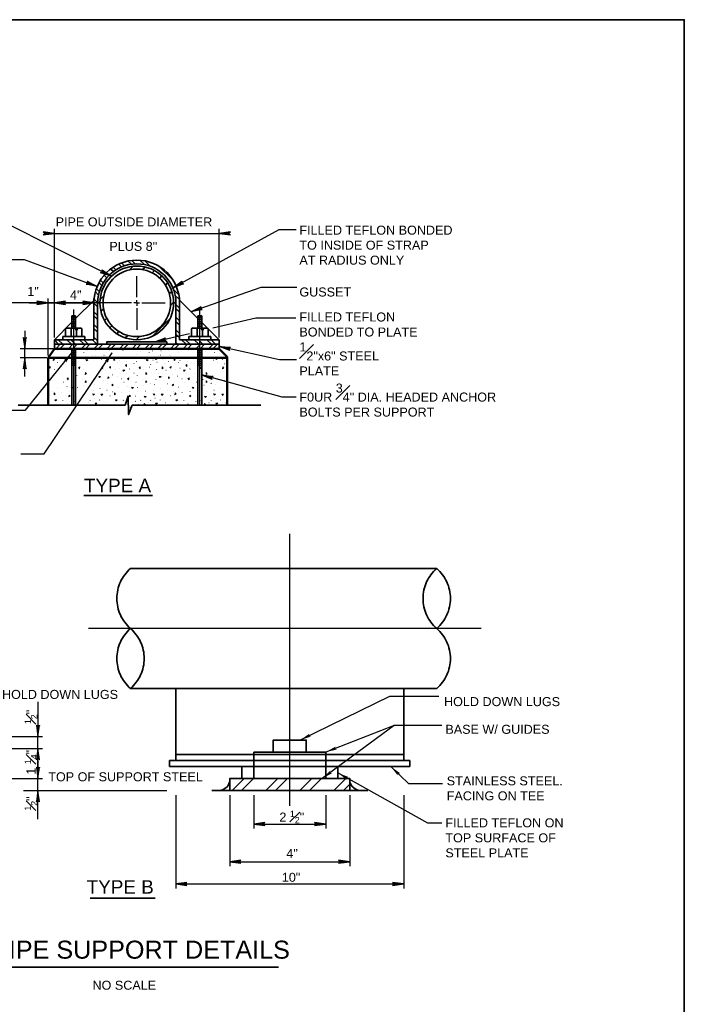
# Model space of a CAD drawing. Extents: x -369 to 591, y -303 to 369.
# Tile 6 of 6: x 370 to 591, y 41 to 369. Entities that reach past the tile are written whole.
import ezdxf

# ---------------------------------------------------------------- set-up
doc = ezdxf.new("R2010")
doc.units = 0
doc.header["$MEASUREMENT"] = 0
doc.linetypes.add('ACAD_ISO02W100', pattern=[180, 144, -36])
doc.linetypes.add('ACAD_ISO08W100', pattern=[432, 288, -36, 72, -36])
for name, color, linetype, lineweight in [('Level 1', 7, 'Continuous', 18), ('S-Anno-Brkl', 2, 'Continuous', 35), ('S-Anno-Dims', 33, 'Continuous', 35), ('S-Anno-Patt', 152, 'Continuous', 18), ('S-Anno-Text', 53, 'Continuous', 25), ('S-Anno-Text-Titl', 6, 'Continuous', 35), ('S-Sect-Cntr', 5, 'ACAD_ISO08W100', 25), ('S-Sect-Conc', 6, 'Continuous', 50), ('S-Sect-Misc', 3, 'Continuous', 35), ('S-Sect-Shps', 3, 'Continuous', 35)]:
    doc.layers.add(name, color=color, linetype=linetype, lineweight=lineweight)
doc.styles.add('NOTES', font='romans.shx')

# ---------------------------------------------------------------- blocks, each defined once
blk = doc.blocks.new('LARROW')
at = {"linetype": 'ByBlock', "lineweight": -2}
blk.add_hatch(color=0, dxfattribs=at).paths.add_polyline_path([(-4.92, -0.71), (-4.77, -0.59), (-4.55, -0.38), (-4.44, -0.19), (-4.42, 0), (-4.46, 0.21), (-4.57, 0.41), (-4.79, 0.61), (-4.93, 0.71), (0, 0)])
at = {"color": 0, "linetype": 'ByBlock', "lineweight": -2, "flags": 128}
blk.add_lwpolyline([(0, 0), (-4.93, 0.71), (-4.79, 0.61), (-4.57, 0.41), (-4.57, 0.41), (-4.46, 0.21), (-4.42, 0), (-4.44, -0.19), (-4.55, -0.38), (-4.77, -0.59), (-4.92, -0.71)], close=True, dxfattribs=at)

msp = doc.modelspace()

# ---------------------------------------------------------------- hatches: boundary and pattern name
at = {"layer": 'S-Anno-Text'}
for points in [[(385.07, 254.56), (385.07, 254.71), (385.05, 254.94), (384.98, 255.09), (384.88, 255.2), (384.74, 255.27), (384.57, 255.31), (384.34, 255.27), (384.22, 255.24), (387, 257.82)], [(398.82, 254.41), (398.81, 254.55), (398.77, 254.78), (398.69, 254.93), (398.59, 255.03), (398.44, 255.09), (398.26, 255.11), (398.04, 255.05), (397.92, 255.01), (400.47, 257.82)], [(463.04, 128.79), (466.17, 130.92), (466.11, 130.79), (466.03, 130.57), (466.02, 130.4), (466.06, 130.26), (466.16, 130.13), (466.31, 130.03), (466.52, 129.97), (466.65, 129.94)], [(471.59, 124.79), (474.89, 126.65), (474.81, 126.53), (474.72, 126.32), (474.7, 126.15), (474.73, 126.01), (474.81, 125.87), (474.95, 125.76), (475.16, 125.68), (475.29, 125.64)], [(470.37, 115.96), (473.07, 118.62), (473.03, 118.48), (472.99, 118.25), (473.01, 118.08), (473.08, 117.96), (473.2, 117.85), (473.36, 117.77), (473.59, 117.75), (473.71, 117.75)], [(495.56, 116.95), (493.25, 119.96), (496.32, 117.73), (496.17, 117.75), (495.94, 117.75), (495.78, 117.7), (495.66, 117.61), (495.57, 117.48), (495.53, 117.31), (495.54, 117.08)], [(478.6, 115.53), (475.59, 117.83), (479.13, 116.48), (478.98, 116.46), (478.76, 116.4), (478.62, 116.3), (478.53, 116.19), (478.48, 116.04), (478.48, 115.86), (478.55, 115.64)]]:
    msp.add_hatch(color=256, dxfattribs=at).paths.add_polyline_path(points, flags=16)

# ---------------------------------------------------------------- linework, layer by layer
at = {"layer": 'Level 1', "color": 3, "linetype": 'Continuous', "lineweight": 35}
msp.add_3dface([(-369.04, 368.81), (590.97, 368.81), (590.97, -303.19), (-369.04, -303.19)], dxfattribs=at)
at = {"layer": 'S-Anno-Brkl'}
for p, q in [((369.13, 240.33), (404.79, 240.33)), ((407.08, 240.33), (450, 240.33))]:
    msp.add_line(p, q, dxfattribs=at)
at = {"layer": 'S-Anno-Brkl', "flags": 128}
msp.add_lwpolyline([(407.08, 240.33), (405.93, 237.24), (405.76, 243.42), (404.79, 240.33)], dxfattribs=at)
at = {"layer": 'S-Anno-Dims', "lineweight": 25}
for p, q in [((381.2, 262.92), (381.2, 299.09)), ((436.07, 262.92), (436.07, 299.09)), ((380.92, 297.6), (381.2, 297.6)), ((381.2, 297.6), (436.07, 297.6)), ((436.35, 297.6), (436.07, 297.6)), ((379.14, 256.92), (379.14, 275.95)), ((381.2, 262.92), (381.2, 275.95)), ((394.39, 269.44), (394.39, 275.95)), ((372.85, 274.45), (379.14, 274.45)), ((379.14, 274.45), (381.2, 274.45)), ((387.19, 274.45), (381.2, 274.45)), ((381.2, 274.45), (394.39, 274.45)), ((371.33, 265.16), (371.33, 259.18)), ((380.76, 259.18), (369.84, 259.18)), ((378.7, 256.18), (369.84, 256.18)), ((371.33, 256.18), (371.33, 259.18)), ((371.33, 249.91), (371.33, 256.18)), ((375.74, 141.54), (375.74, 129.96)), ((363.46, 129.96), (377.24, 129.96)), ((375.74, 125.96), (375.74, 129.96)), ((363.46, 125.96), (377.24, 125.96)), ((363.46, 125.96), (377.24, 125.96)), ((375.74, 115.96), (375.74, 125.96)), ((375.74, 119.97), (375.74, 125.96)), ((375.74, 121.95), (375.74, 115.96)), ((364.96, 115.96), (377.24, 115.96)), ((364.96, 115.96), (377.24, 115.96)), ((375.74, 111.96), (375.74, 115.96)), ((370.96, 111.96), (377.24, 111.96)), ((371.34, 111.96), (418.69, 111.96)), ((375.74, 102.42), (375.74, 111.96)), ((421.59, 110.47), (421.59, 79.35)), ((439.59, 110.47), (439.59, 86.75)), ((447.59, 110.47), (447.59, 99.3)), ((471.59, 110.47), (471.59, 99.3)), ((479.59, 110.47), (479.59, 86.75)), ((497.59, 110.47), (497.59, 79.35)), ((447.59, 100.79), (471.59, 100.79)), ((439.59, 88.25), (479.59, 88.25)), ((421.59, 80.85), (497.59, 80.85))]:
    msp.add_line(p, q, dxfattribs=at)
at = {"layer": 'S-Anno-Patt'}
for p, q in [((382.07, 256.45), (382.09, 256.42)), ((382.3, 258.57), (382.33, 258.55)), ((383.83, 256.03), (383.78, 256.02)), ((384.56, 256.36), (384.58, 256.34)), ((385.04, 259.07), (385.06, 259.05)), ((386.83, 257.28), (386.85, 257.25)), ((388.83, 256.13), (388.78, 256.12)), ((391.02, 257.98), (391.04, 257.95)), ((392.07, 258.5), (392.09, 258.48)), ((392.41, 256.18), (392.36, 256.17)), ((394.01, 256.78), (394.03, 256.76)), ((394.84, 257.02), (394.86, 257)), ((394.95, 258.5), (394.97, 258.48)), ((397.71, 257.02), (397.73, 257)), ((398.21, 256.84), (398.23, 256.82)), ((399.48, 258.81), (399.5, 258.78)), ((400.69, 257.86), (400.71, 257.83)), ((403.8, 256.45), (403.82, 256.42)), ((403.96, 256.03), (403.91, 256.02)), ((404.04, 258.57), (404.06, 258.55)), ((406.13, 256.03), (406.08, 256.02)), ((406.29, 256.36), (406.31, 256.34)), ((406.77, 259.07), (406.79, 259.05)), ((408.56, 257.28), (408.58, 257.25)), ((408.95, 256.13), (408.91, 256.12)), ((409.74, 258.41), (409.76, 258.39)), ((412.54, 256.18), (412.49, 256.17)), ((412.75, 257.98), (412.78, 257.95)), ((413.8, 258.5), (413.82, 258.48)), ((415.74, 256.78), (415.76, 256.76)), ((416.57, 257.02), (416.6, 257)), ((416.68, 258.5), (416.71, 258.48)), ((419.44, 257.02), (419.46, 257)), ((419.94, 256.84), (419.96, 256.82)), ((421.21, 258.81), (421.23, 258.78)), ((422.43, 257.86), (422.45, 257.83)), ((424.09, 256.03), (424.04, 256.02)), ((425.53, 256.45), (425.55, 256.42)), ((425.77, 258.57), (425.79, 258.55)), ((426.26, 256.03), (426.21, 256.02)), ((428.5, 259.07), (428.52, 259.05)), ((429.08, 256.13), (429.04, 256.12)), ((430.29, 257.28), (430.31, 257.25)), ((431.47, 258.41), (431.49, 258.39)), ((432.67, 256.18), (432.62, 256.17)), ((434.49, 257.98), (434.51, 257.95)), ((435.53, 258.5), (435.56, 258.48)), ((437.47, 256.78), (437.49, 256.76)), ((382.23, 254.57), (382.18, 254.55)), ((382.8, 255.31), (382.75, 255.3)), ((382.8, 252.74), (382.75, 252.73)), ((387.6, 254.23), (387.55, 254.21)), ((388.4, 254.96), (388.35, 254.95)), ((391.02, 255.48), (390.98, 255.47)), ((396.99, 255.6), (396.94, 255.58)), ((397.68, 254.11), (397.63, 254.1)), ((399.16, 254.91), (399.11, 254.9)), ((402.36, 254.57), (402.31, 254.55)), ((402.93, 255.31), (402.88, 255.3)), ((402.93, 252.74), (402.88, 252.73)), ((405.33, 254.91), (405.28, 254.9)), ((407.73, 254.23), (407.68, 254.21)), ((408.53, 254.96), (408.48, 254.95)), ((411.15, 255.48), (411.1, 255.47)), ((412.84, 253.05), (412.79, 253.04)), ((413.19, 253.96), (413.15, 253.95)), ((413.69, 253.86), (413.65, 253.85)), ((414.04, 255.37), (413.99, 255.35)), ((415.41, 254.68), (415.36, 254.67)), ((417.12, 255.6), (417.07, 255.58)), ((417.8, 254.11), (417.76, 254.1)), ((419.29, 254.91), (419.24, 254.9)), ((422.49, 254.57), (422.44, 254.55)), ((423.06, 255.31), (423.01, 255.3)), ((423.06, 252.74), (423.01, 252.73)), ((425.46, 254.91), (425.41, 254.9)), ((427.85, 254.23), (427.81, 254.21)), ((428.66, 254.96), (428.61, 254.95)), ((434.16, 255.37), (434.12, 255.35)), ((435.53, 254.68), (435.49, 254.67)), ((437.25, 255.6), (437.2, 255.58)), ((437.93, 254.11), (437.89, 254.1)), ((380.4, 250.45), (380.36, 250.44)), ((381.32, 252.28), (381.27, 252.27)), ((387.6, 251.02), (387.55, 251.01)), ((388.68, 250.32), (388.63, 250.31)), ((390.91, 252.17), (390.86, 252.15)), ((395.73, 250.8), (395.69, 250.78)), ((398.25, 252.05), (398.2, 252.04)), ((400.53, 250.45), (400.48, 250.44)), ((401.44, 252.28), (401.4, 252.27)), ((402.13, 250), (402.08, 249.98)), ((405.21, 250.91), (405.17, 250.9)), ((406.26, 252.44), (406.21, 252.42)), ((407.73, 251.02), (407.68, 251.01)), ((408.8, 250.32), (408.76, 250.31)), ((411.04, 252.17), (410.99, 252.15)), ((413.69, 251.14), (413.65, 251.12)), ((415.18, 252.28), (415.13, 252.27)), ((415.86, 250.8), (415.82, 250.78)), ((418.38, 252.05), (418.33, 252.04)), ((420.66, 250.45), (420.61, 250.44)), ((421.57, 252.28), (421.53, 252.27)), ((422.26, 250), (422.21, 249.98)), ((425.34, 250.91), (425.29, 250.9)), ((426.39, 252.44), (426.34, 252.42)), ((427.85, 251.02), (427.81, 251.01)), ((428.93, 250.32), (428.88, 250.31)), ((438.5, 252.05), (438.46, 252.04)), ((382.34, 246.34), (382.3, 246.32)), ((384.29, 248.05), (384.24, 248.04)), ((385.43, 246.57), (385.38, 246.55)), ((388.25, 248.04), (388.2, 248.03)), ((388.85, 246.22), (388.81, 246.21)), ((390.45, 248.97), (390.4, 248.95)), ((390.79, 247.09), (390.75, 247.08)), ((394.48, 247.25), (394.43, 247.24)), ((394.94, 248.97), (394.89, 248.95)), ((397.56, 248.62), (397.51, 248.61)), ((398.82, 247.48), (398.77, 247.47)), ((402.47, 246.34), (402.42, 246.32)), ((403.61, 249.11), (403.56, 249.1)), ((404.41, 248.05), (404.37, 248.04)), ((405.56, 246.57), (405.51, 246.55)), ((408.38, 248.04), (408.33, 248.03)), ((408.98, 246.22), (408.93, 246.21)), ((410.58, 248.97), (410.53, 248.95)), ((410.92, 247.09), (410.87, 247.08)), ((413.24, 247.6), (413.2, 247.58)), ((413.34, 247.75), (413.29, 247.74)), ((414.61, 247.25), (414.56, 247.24)), ((415.06, 248.97), (415.02, 248.95)), ((417.69, 248.62), (417.64, 248.61)), ((418.95, 247.48), (418.9, 247.47)), ((422.6, 246.34), (422.55, 246.32)), ((423.73, 249.11), (423.69, 249.1)), ((424.54, 248.05), (424.49, 248.04)), ((425.68, 246.57), (425.64, 246.55)), ((428.5, 248.04), (428.46, 248.03)), ((429.11, 246.22), (429.06, 246.21)), ((430.71, 248.97), (430.66, 248.95)), ((431.05, 247.09), (431, 247.08)), ((433.37, 247.6), (433.32, 247.58)), ((433.47, 247.75), (433.42, 247.74)), ((434.74, 247.25), (434.69, 247.24)), ((435.19, 248.97), (435.14, 248.95)), ((437.82, 248.62), (437.77, 248.61)), ((379.6, 243.48), (379.56, 243.47)), ((380.5, 244.77), (380.45, 244.76)), ((383.45, 244.56), (383.41, 244.54)), ((386.13, 244.91), (386.08, 244.9)), ((388.17, 243.35), (388.12, 243.34)), ((394.14, 245.42), (394.09, 245.41)), ((396.42, 245.88), (396.37, 245.87)), ((398.74, 245.36), (398.69, 245.35)), ((399.73, 243.48), (399.68, 243.47)), ((400.63, 244.77), (400.58, 244.76)), ((403.58, 244.56), (403.54, 244.54)), ((406.26, 244.91), (406.21, 244.9)), ((408.3, 243.35), (408.25, 243.34)), ((411.61, 245.08), (411.56, 245.07)), ((414.26, 245.42), (414.22, 245.41)), ((416.55, 245.88), (416.5, 245.87)), ((418.87, 245.36), (418.82, 245.35)), ((419.86, 243.48), (419.81, 243.47)), ((420.76, 244.77), (420.71, 244.76)), ((423.71, 244.56), (423.66, 244.54)), ((426.39, 244.91), (426.34, 244.9)), ((428.43, 243.35), (428.38, 243.34)), ((431.74, 245.08), (431.69, 245.07)), ((434.39, 245.42), (434.35, 245.41)), ((436.68, 245.88), (436.63, 245.87)), ((384.06, 241.99), (384.01, 241.98)), ((385.45, 240.78), (385.4, 240.76)), ((388.05, 241.65), (388.01, 241.64)), ((392.46, 241.18), (392.41, 241.17)), ((393.16, 241.99), (393.12, 241.98)), ((394.59, 242.68), (394.55, 242.66)), ((396.31, 242.11), (396.26, 242.09)), ((398.13, 241.19), (398.09, 241.18)), ((404.19, 241.99), (404.14, 241.98)), ((408.18, 241.65), (408.13, 241.64)), ((409.32, 240.73), (409.28, 240.72)), ((409.96, 241.99), (409.92, 241.98)), ((412.59, 241.18), (412.54, 241.17)), ((413.29, 241.99), (413.24, 241.98)), ((414.72, 242.68), (414.67, 242.66)), ((416.43, 242.11), (416.39, 242.09)), ((418.26, 241.19), (418.21, 241.18)), ((424.31, 241.99), (424.27, 241.98)), ((425.7, 240.78), (425.66, 240.76)), ((428.31, 241.65), (428.26, 241.64)), ((429.45, 240.73), (429.41, 240.72)), ((430.09, 241.99), (430.04, 241.98)), ((432.72, 241.18), (432.67, 241.17)), ((433.42, 241.99), (433.37, 241.98)), ((434.85, 242.68), (434.8, 242.66)), ((436.56, 242.11), (436.51, 242.09)), ((438.39, 241.19), (438.34, 241.18)), ((406.23, 238.05), (406.18, 238.04))]:
    msp.add_line(p, q, dxfattribs=at)
at = {"layer": 'S-Anno-Patt', "flags": 128}
for points in [[(411.05, 240.36), (411.09, 240.96)], [(411.09, 240.96), (411.43, 240.56), (411.07, 240.36)], [(431.19, 240.51), (431.22, 240.96)], [(431.22, 240.96), (431.56, 240.56), (431.47, 240.52)], [(406.61, 239.06), (406.41, 239.43), (406.74, 239.41)]]:
    msp.add_lwpolyline(points, dxfattribs=at)
at = {"layer": 'S-Anno-Patt'}
for points in [[(415.39, 255.91), (414.99, 255.57), (414.78, 255.95)], [(435.52, 255.91), (435.12, 255.57), (434.91, 255.95)], [(379.77, 252.66), (379.43, 253.06), (379.81, 253.27)], [(380.87, 255.86), (381.21, 255.46), (380.83, 255.25)], [(389.61, 252.5), (389.27, 252.9), (389.65, 253.12)], [(392.29, 255.5), (391.89, 255.16), (391.68, 255.54)], [(397.01, 253.09), (397.35, 252.69), (396.97, 252.47)], [(399.9, 252.66), (399.56, 253.06), (399.94, 253.27)], [(401, 255.86), (401.34, 255.46), (400.96, 255.25)], [(405.2, 253.31), (404.86, 253.71), (405.24, 253.93)], [(409.74, 252.5), (409.4, 252.9), (409.78, 253.12)], [(412.42, 255.5), (412.02, 255.16), (411.81, 255.54)], [(417.14, 253.09), (417.48, 252.69), (417.1, 252.47)], [(420.03, 252.66), (419.69, 253.06), (420.07, 253.27)], [(421.13, 255.86), (421.47, 255.46), (421.09, 255.25)], [(425.33, 253.31), (424.99, 253.71), (425.36, 253.93)], [(429.87, 252.5), (429.53, 252.9), (429.91, 253.12)], [(437.27, 253.09), (437.61, 252.69), (437.23, 252.47)], [(385.78, 248.82), (385.43, 249.22), (385.81, 249.43)], [(391.52, 251.22), (391.86, 250.82), (391.48, 250.6)], [(396.58, 249.9), (396.18, 249.55), (395.96, 249.93)], [(399.08, 249.85), (399.42, 249.45), (399.04, 249.24)], [(404.65, 252.02), (404.25, 251.68), (404.04, 252.06)], [(405.9, 248.82), (405.56, 249.22), (405.94, 249.43)], [(411.64, 251.22), (411.98, 250.82), (411.61, 250.6)], [(416.71, 249.9), (416.31, 249.55), (416.09, 249.93)], [(419.21, 249.85), (419.55, 249.45), (419.17, 249.24)], [(424.78, 252.02), (424.38, 251.68), (424.17, 252.06)], [(426.03, 248.82), (425.69, 249.22), (426.07, 249.43)], [(431.77, 251.22), (432.11, 250.82), (431.73, 250.6)], [(387.4, 246.31), (387, 245.97), (386.78, 246.35)], [(391.52, 248.49), (391.86, 248.09), (391.48, 247.88)], [(400.66, 246.8), (400.32, 247.2), (400.7, 247.41)], [(407.53, 246.31), (407.13, 245.97), (406.91, 246.35)], [(411.64, 248.49), (411.98, 248.09), (411.61, 247.88)], [(420.78, 246.8), (420.44, 247.2), (420.82, 247.41)], [(427.65, 246.31), (427.25, 245.97), (427.04, 246.35)], [(431.77, 248.49), (432.11, 248.09), (431.73, 247.88)], [(381.12, 244.45), (381.46, 244.05), (381.08, 243.84)], [(386.07, 243.74), (386.41, 243.34), (386.03, 243.13)], [(394.56, 244.09), (394.16, 243.75), (393.95, 244.13)], [(397.28, 243.99), (396.88, 243.64), (396.67, 244.02)], [(401.25, 244.45), (401.59, 244.05), (401.21, 243.84)], [(406.2, 243.74), (406.54, 243.34), (406.16, 243.13)], [(411.71, 243.28), (411.31, 242.94), (411.1, 243.32)], [(414.69, 244.09), (414.29, 243.75), (414.07, 244.13)], [(417.41, 243.99), (417.01, 243.64), (416.8, 244.02)], [(421.38, 244.45), (421.72, 244.05), (421.34, 243.84)], [(426.32, 243.74), (426.66, 243.34), (426.28, 243.13)], [(431.84, 243.28), (431.44, 242.94), (431.23, 243.32)], [(434.82, 244.09), (434.42, 243.75), (434.2, 244.13)], [(437.54, 243.99), (437.14, 243.64), (436.93, 244.02)], [(382, 242.12), (381.6, 241.78), (381.39, 242.16)], [(395.37, 241.01), (394.97, 240.66), (394.75, 241.04)], [(402.13, 242.12), (401.73, 241.78), (401.51, 242.16)], [(415.49, 241.01), (415.1, 240.66), (414.88, 241.04)], [(422.26, 242.12), (421.86, 241.78), (421.64, 242.16)], [(435.62, 241.01), (435.22, 240.66), (435.01, 241.04)]]:
    msp.add_3dface(points, dxfattribs=at)
at = {"layer": 'S-Anno-Text', "flags": 128}
for points in [[(356.58, 301.54), (364.07, 301.54), (400.17, 283.34)], [(461.73, 298.79), (455.97, 298.79), (420.65, 279.46)], [(348.2, 288.93), (371.11, 288.93), (395.47, 279.9)], [(397.07, 285.51), (400.17, 283.34), (396.58, 284.54), (396.73, 284.57), (396.95, 284.64), (397.09, 284.74), (397.17, 284.86), (397.21, 285.01), (397.21, 285.19), (397.12, 285.4), (397.07, 285.51), (400.08, 283.4), (396.7, 284.52), (396.84, 284.55), (397.07, 284.61), (397.21, 284.78), (397.27, 284.99), (397.25, 285.16), (397.19, 285.33), (397.15, 285.42), (399.9, 283.49), (396.87, 284.5), (397, 284.52), (397.1, 284.58), (397.21, 284.65), (397.31, 284.79), (397.36, 284.92), (397.35, 285.05), (397.27, 285.19), (397.23, 285.32), (399.69, 283.59), (397.06, 284.48), (397.24, 284.57), (397.35, 284.72), (397.43, 284.91), (397.32, 285.22), (399.47, 283.72), (397.23, 284.48), (397.31, 284.56), (397.45, 284.68), (397.5, 284.87), (397.41, 285.1), (399.26, 283.82), (397.34, 284.5), (397.46, 284.59), (397.55, 284.7), (397.52, 284.96), (399.01, 283.95), (397.48, 284.5), (397.56, 284.57), (397.62, 284.66), (397.59, 284.86), (398.71, 284.1), (397.6, 284.51), (397.69, 284.63), (397.64, 284.77), (398.46, 284.22), (397.69, 284.52), (397.74, 284.66), (398.21, 284.35), (397.74, 284.55), (397.74, 284.59), (397.9, 284.51)], [(392.14, 281.71), (395.47, 279.9), (391.76, 280.69), (391.9, 280.74), (392.12, 280.83), (392.24, 280.95), (392.31, 281.07), (392.34, 281.23), (392.31, 281.41), (392.21, 281.61), (392.14, 281.71), (395.37, 279.94), (391.89, 280.69), (392.02, 280.73), (392.24, 280.82), (392.37, 281), (392.4, 281.21), (392.36, 281.39), (392.29, 281.54), (392.23, 281.63), (395.18, 280.01), (392.06, 280.69), (392.19, 280.72), (392.27, 280.78), (392.37, 280.87), (392.46, 281.02), (392.49, 281.16), (392.47, 281.28), (392.37, 281.41), (392.33, 281.54), (394.96, 280.09), (392.24, 280.69), (392.41, 280.79), (392.51, 280.95), (392.57, 281.15), (392.42, 281.45), (394.73, 280.19), (392.42, 280.7), (392.49, 280.79), (392.62, 280.93), (392.64, 281.12), (392.52, 281.34), (394.5, 280.28), (392.52, 280.74), (392.63, 280.84), (392.71, 280.96), (392.65, 281.21), (394.24, 280.37), (392.66, 280.75), (392.73, 280.83), (392.79, 280.93), (392.73, 281.12), (393.93, 280.49), (392.78, 280.78), (392.86, 280.91), (392.79, 281.03), (393.67, 280.59), (392.87, 280.79), (392.9, 280.94), (393.4, 280.69), (392.91, 280.83), (392.91, 280.87), (393.08, 280.81)], [(424.21, 280.79), (420.65, 279.46), (423.68, 281.74), (423.62, 281.61), (423.56, 281.38), (423.56, 281.21), (423.61, 281.08), (423.71, 280.96), (423.86, 280.86), (424.08, 280.81), (424.21, 280.79), (420.76, 279.51), (423.6, 281.65), (423.54, 281.53), (423.47, 281.3), (423.52, 281.09), (423.66, 280.92), (423.82, 280.84), (423.98, 280.79), (424.09, 280.77), (420.93, 279.61), (423.48, 281.52), (423.42, 281.41), (423.42, 281.3), (423.42, 281.16), (423.47, 281), (423.55, 280.89), (423.66, 280.82), (423.82, 280.81), (423.95, 280.76), (421.13, 279.72), (423.36, 281.38), (423.33, 281.19), (423.39, 281.01), (423.5, 280.83), (423.82, 280.75), (421.36, 279.83), (423.26, 281.24), (423.28, 281.13), (423.3, 280.94), (423.43, 280.8), (423.67, 280.75), (421.57, 279.95), (423.22, 281.14), (423.22, 280.99), (423.27, 280.86), (423.49, 280.73), (421.82, 280.08), (423.14, 281.03), (423.15, 280.92), (423.19, 280.82), (423.37, 280.73), (422.11, 280.24), (423.08, 280.92), (423.13, 280.77), (423.27, 280.74), (422.36, 280.37), (423.03, 280.85), (423.12, 280.73), (422.6, 280.51), (423.03, 280.79), (423.06, 280.76), (422.91, 280.67)], [(461.92, 279.53), (449.95, 279.53), (426.72, 271.52)], [(430.45, 272.23), (426.72, 271.52), (430.09, 273.26), (430.01, 273.14), (429.91, 272.93), (429.88, 272.76), (429.91, 272.62), (429.99, 272.48), (430.12, 272.36), (430.33, 272.27), (430.45, 272.23), (426.83, 271.55), (429.99, 273.19), (429.92, 273.07), (429.81, 272.86), (429.82, 272.64), (429.93, 272.45), (430.07, 272.35), (430.23, 272.27), (430.33, 272.24), (427.02, 271.62), (429.86, 273.08), (429.78, 272.97), (429.76, 272.87), (429.74, 272.73), (429.76, 272.56), (429.82, 272.44), (429.92, 272.36), (430.07, 272.32), (430.19, 272.25), (427.24, 271.69), (429.72, 272.96), (429.65, 272.77), (429.68, 272.59), (429.76, 272.4), (430.06, 272.26), (427.49, 271.77), (429.59, 272.84), (429.6, 272.73), (429.58, 272.54), (429.69, 272.38), (429.92, 272.28), (427.71, 271.84), (429.53, 272.75), (429.51, 272.6), (429.53, 272.46), (429.74, 272.29), (427.98, 271.94), (429.44, 272.65), (429.43, 272.54), (429.45, 272.43), (429.61, 272.32), (428.29, 272.05), (429.36, 272.55), (429.38, 272.4), (429.51, 272.34), (428.55, 272.13), (429.3, 272.48), (429.37, 272.35), (428.82, 272.23), (429.29, 272.43), (429.32, 272.39), (429.15, 272.33)], [(461.58, 269.37), (448.3, 269.37), (434.01, 265.99)], [(426.22, 264.15), (414.69, 261.43)], [(418.47, 261.76), (414.69, 261.43), (418.22, 262.82), (418.13, 262.7), (418, 262.51), (417.96, 262.34), (417.97, 262.2), (418.04, 262.05), (418.16, 261.92), (418.36, 261.81), (418.47, 261.76), (414.8, 261.45), (418.11, 262.75), (418.02, 262.65), (417.89, 262.45), (417.89, 262.23), (417.97, 262.03), (418.11, 261.91), (418.25, 261.82), (418.35, 261.78), (415, 261.49), (417.97, 262.66), (417.88, 262.56), (417.84, 262.46), (417.81, 262.33), (417.82, 262.16), (417.87, 262.03), (417.96, 261.94), (418.11, 261.88), (418.22, 261.8), (415.22, 261.54), (417.82, 262.56), (417.73, 262.38), (417.74, 262.19), (417.8, 261.99), (418.09, 261.83), (415.48, 261.59), (417.68, 262.45), (417.67, 262.34), (417.64, 262.15), (417.73, 261.98), (417.95, 261.86), (415.71, 261.65), (417.61, 262.36), (417.58, 262.22), (417.58, 262.07), (417.77, 261.89), (415.98, 261.71), (417.51, 262.28), (417.48, 262.17), (417.5, 262.06), (417.65, 261.93), (416.31, 261.79), (417.42, 262.19), (417.42, 262.03), (417.55, 261.97), (416.58, 261.85), (417.36, 262.13), (417.41, 261.99), (416.85, 261.92), (417.34, 262.07), (417.36, 262.03), (417.19, 261.99)], [(461.81, 255.5), (456.17, 255.5), (436.07, 259.97)], [(439.62, 258.62), (436.07, 259.97), (439.85, 259.68), (439.72, 259.62), (439.52, 259.5), (439.41, 259.37), (439.36, 259.24), (439.35, 259.08), (439.4, 258.9), (439.53, 258.72), (439.62, 258.62), (436.18, 259.94), (439.73, 259.68), (439.6, 259.62), (439.4, 259.5), (439.3, 259.3), (439.29, 259.08), (439.35, 258.92), (439.45, 258.77), (439.52, 258.69), (436.37, 259.89), (439.56, 259.65), (439.43, 259.61), (439.36, 259.53), (439.27, 259.42), (439.2, 259.27), (439.19, 259.13), (439.23, 259.01), (439.34, 258.89), (439.41, 258.77), (436.6, 259.84), (439.37, 259.62), (439.22, 259.5), (439.14, 259.33), (439.12, 259.12), (439.3, 258.85), (436.85, 259.78), (439.2, 259.59), (439.15, 259.49), (439.04, 259.34), (439.04, 259.14), (439.19, 258.94), (437.08, 259.73), (439.11, 259.54), (439.01, 259.43), (438.95, 259.29), (439.04, 259.05), (437.35, 259.66), (438.97, 259.51), (438.91, 259.42), (438.87, 259.31), (438.95, 259.13), (437.68, 259.59), (438.86, 259.47), (438.79, 259.32), (438.88, 259.21), (437.95, 259.53), (438.77, 259.44), (438.76, 259.29), (438.23, 259.47), (438.73, 259.4), (438.73, 259.35), (438.57, 259.39)], [(364.1, 238.73), (371.59, 238.73), (387, 257.82)], [(370.07, 224.21), (377.79, 224.21), (400.47, 257.82)], [(461.69, 243.04), (457.11, 243.04), (430.27, 250.45)], [(433.75, 248.93), (430.27, 250.45), (434.03, 249.97), (433.9, 249.92), (433.69, 249.81), (433.58, 249.68), (433.52, 249.55), (433.5, 249.39), (433.55, 249.22), (433.67, 249.03), (433.75, 248.93), (430.38, 250.41), (433.91, 249.97), (433.78, 249.92), (433.57, 249.81), (433.46, 249.62), (433.44, 249.4), (433.5, 249.23), (433.59, 249.09), (433.65, 249), (430.57, 250.36), (433.74, 249.96), (433.61, 249.92), (433.53, 249.84), (433.44, 249.74), (433.36, 249.59), (433.34, 249.45), (433.38, 249.33), (433.49, 249.21), (433.54, 249.08), (430.79, 250.3), (433.55, 249.94), (433.39, 249.82), (433.31, 249.65), (433.27, 249.45), (433.44, 249.17), (431.04, 250.22), (433.38, 249.91), (433.32, 249.82), (433.2, 249.67), (433.2, 249.48), (433.33, 249.27), (431.27, 250.15), (433.28, 249.87), (433.18, 249.76), (433.12, 249.63), (433.19, 249.38), (431.54, 250.08), (433.15, 249.84), (433.08, 249.76), (433.04, 249.65), (433.1, 249.47), (431.86, 249.99), (433.03, 249.81), (432.96, 249.67), (433.04, 249.55), (432.13, 249.92), (432.94, 249.78), (432.92, 249.64), (432.4, 249.84), (432.9, 249.74), (432.9, 249.7), (432.73, 249.74)], [(509.27, 143.27), (492.79, 143.27), (463.04, 128.79)], [(510.18, 133.64), (494.39, 133.64), (470.37, 115.96)], [(510.18, 133.64), (494.39, 133.64), (471.59, 124.79)], [(510.42, 114.16), (499.2, 114.16), (493.25, 119.96)], [(510.19, 101.1), (505.61, 101.1), (475.59, 117.83)]]:
    msp.add_lwpolyline(points, dxfattribs=at)
at = {"layer": 'S-Anno-Text-Titl'}
for p, q in [((391.02, 210.31), (413.84, 210.31)), ((393.07, 76.06), (414.77, 76.06)), ((363.4, 53.16), (455.87, 53.16))]:
    msp.add_line(p, q, dxfattribs=at)
at = {"layer": 'S-Sect-Cntr'}
for p, q in [((408.64, 276.31), (408.64, 283.4)), ((406.85, 274.45), (333.79, 274.45)), ((408.64, 274.45), (407.64, 274.45)), ((408.64, 274.45), (408.64, 275.39)), ((408.64, 274.45), (409.55, 274.45)), ((408.64, 274.45), (408.64, 273.42)), ((408.64, 272.65), (408.64, 265.5)), ((410.32, 274.45), (418.11, 274.45)), ((387.64, 240.65), (387.64, 272.27)), ((429.63, 240.65), (429.63, 272.27)), ((459.59, 106.88), (459.59, 197.51)), ((523.32, 165.96), (392.57, 165.96))]:
    msp.add_line(p, q, dxfattribs=at)
at = {"layer": 'S-Sect-Conc'}
for p, q in [((381.2, 259.18), (379.14, 256.18)), ((379.14, 256.18), (379.14, 240.33)), ((379.14, 256.18), (438.76, 256.18)), ((436.07, 259.18), (381.2, 259.18)), ((438.76, 256.43), (436.07, 259.18)), ((438.76, 256.43), (438.76, 240.58))]:
    msp.add_line(p, q, dxfattribs=at)
at = {"layer": 'S-Sect-Misc'}
for p, q in [((387, 270.19), (388.27, 270.19)), ((387, 266.08), (387, 270.19)), ((387.26, 269.53), (388.02, 269.53)), ((388.27, 266.08), (388.27, 270.19)), ((429, 270.19), (430.27, 270.19)), ((429, 266.08), (429, 270.19)), ((429.26, 269.53), (430.02, 269.53)), ((430.27, 266.08), (430.27, 270.19)), ((385.29, 266.08), (389.99, 266.08)), ((386.74, 263.3), (386.74, 266.08)), ((387, 268.87), (388.27, 268.87)), ((387, 267.47), (388.27, 267.47)), ((387.26, 268.14), (388.02, 268.14)), ((387.26, 266.75), (388.02, 266.75)), ((388.07, 266.08), (388.53, 265.29)), ((388.53, 263.3), (388.53, 266.08)), ((388.99, 266.08), (388.53, 265.29)), ((427.29, 266.08), (431.99, 266.08)), ((428.74, 263.3), (428.74, 266.08)), ((429, 268.87), (430.27, 268.87)), ((429, 267.47), (430.27, 267.47)), ((429.26, 268.14), (430.02, 268.14)), ((429.26, 266.75), (430.02, 266.75)), ((430.07, 266.08), (430.53, 265.29)), ((430.53, 263.3), (430.53, 266.08)), ((430.99, 266.08), (430.53, 265.29)), ((383.96, 262.18), (383.96, 263.3)), ((383.96, 263.3), (391.31, 263.3)), ((384.89, 263.3), (384.89, 265.69)), ((390.39, 263.3), (390.39, 265.69)), ((391.31, 262.18), (391.31, 263.3)), ((425.96, 262.18), (425.96, 263.3)), ((425.96, 263.3), (433.31, 263.3)), ((426.89, 263.3), (426.89, 265.69)), ((432.39, 263.3), (432.39, 265.69)), ((433.31, 262.18), (433.31, 263.3)), ((383.96, 262.18), (391.31, 262.18)), ((388.27, 262.18), (387, 262.18)), ((425.96, 262.18), (433.31, 262.18)), ((430.27, 262.18), (429, 262.18)), ((387, 259.18), (388.27, 259.18)), ((387, 255.07), (387, 259.18)), ((387, 257.85), (388.27, 257.85)), ((387, 256.46), (388.27, 256.46)), ((387.26, 258.51), (388.02, 258.51)), ((387.26, 257.12), (388.02, 257.12)), ((388.27, 255.07), (388.27, 259.18)), ((429, 259.18), (430.27, 259.18)), ((429, 255.07), (429, 259.18)), ((429, 257.85), (430.27, 257.85)), ((429, 256.46), (430.27, 256.46)), ((429.26, 258.51), (430.02, 258.51)), ((429.26, 257.12), (430.02, 257.12)), ((430.27, 255.07), (430.27, 259.18)), ((387, 251.34), (387, 255.45)), ((387, 255.07), (388.27, 255.07)), ((387, 253.75), (388.27, 253.75)), ((387.26, 255.73), (388.02, 255.73)), ((387.26, 254.41), (388.02, 254.41)), ((388.27, 251.34), (388.27, 255.45)), ((429, 251.34), (429, 255.45)), ((429, 255.07), (430.27, 255.07)), ((429, 253.75), (430.27, 253.75)), ((429.26, 255.73), (430.02, 255.73)), ((429.26, 254.41), (430.02, 254.41)), ((430.27, 251.34), (430.27, 255.45)), ((387, 247.23), (387, 251.34)), ((388.27, 247.23), (388.27, 251.34)), ((429, 247.23), (429, 251.34)), ((430.27, 247.23), (430.27, 251.34))]:
    msp.add_line(p, q, dxfattribs=at)
at = {"layer": 'S-Sect-Misc', "flags": 128}
for points in [[(387, 259.18), (387, 240.33)], [(388.27, 240.33), (388.27, 259.18)], [(429, 259.18), (429, 240.33)], [(430.27, 240.33), (430.27, 259.18)]]:
    msp.add_lwpolyline(points, dxfattribs=at)
at = {"layer": 'S-Sect-Misc'}
for centre, start, end in [((385.29, 265.69), 90, 180), ((389.99, 265.69), 0, 90), ((427.29, 265.69), 90, 180), ((431.99, 265.69), 0, 90)]:
    msp.add_arc(centre, 0.398, start, end, dxfattribs=at)
at = {"layer": 'S-Sect-Misc', "extrusion": (0, 0, -1)}
for points in [[(-387.21, 266.08), (-386.28, 266.08), (-386.74, 265.29)], [(-388.07, 266.08), (-388.99, 266.08), (-388.53, 265.29)], [(-429.21, 266.08), (-428.28, 266.08), (-428.74, 265.29)], [(-430.07, 266.08), (-430.99, 266.08), (-430.53, 265.29)]]:
    msp.add_solid(points, dxfattribs=at)
at = {"layer": 'S-Sect-Shps'}
for p, q in [((399.97, 285.74), (400.84, 284.87)), ((400.78, 286.31), (401.67, 285.42)), ((402.62, 287.33), (403.55, 286.41)), ((403.57, 287.76), (404.54, 286.79)), ((405.81, 288.39), (406.87, 287.32)), ((406.24, 285.44), (407.47, 286.67)), ((406.97, 288.6), (408.14, 287.44)), ((409.82, 288.62), (411.23, 287.21)), ((410.58, 285.53), (411.44, 286.4)), ((411.42, 288.4), (413.18, 286.63)), ((416.13, 286.55), (420.71, 281.97)), ((397.8, 283.67), (398.66, 282.8)), ((398.46, 284.39), (399.33, 283.52)), ((413.75, 284.47), (414.51, 285.23)), ((416.26, 282.73), (416.98, 283.45)), ((395.21, 279.15), (396.17, 278.19)), ((396.09, 281.14), (397, 280.23)), ((396.58, 282.02), (397.46, 281.14)), ((418.18, 280.41), (418.92, 281.15)), ((420.8, 279.02), (422.58, 277.24)), ((394.47, 275.65), (395.62, 274.5)), ((394.88, 278.1), (395.91, 277.07)), ((396.42, 275.62), (397.64, 276.84)), ((419.47, 277.46), (420.3, 278.28)), ((421.36, 277.07), (422.81, 275.63)), ((388.27, 269.25), (394.42, 275.39)), ((394.39, 274.45), (394.39, 262.18)), ((394.39, 274.35), (395.61, 273.13)), ((396.36, 274.45), (395.61, 274.45)), ((395.61, 260.68), (395.61, 274.45)), ((396.69, 271.64), (397.55, 272.51)), ((419.85, 273.6), (420.91, 274.65)), ((420.91, 274.45), (421.66, 274.45)), ((421.66, 274.45), (421.66, 260.68)), ((421.66, 273.92), (422.89, 272.69)), ((421.66, 272.54), (422.89, 271.31)), ((429, 269.25), (422.85, 275.39)), ((422.89, 262.18), (422.89, 274.45)), ((394.39, 271.49), (395.61, 270.26)), ((394.39, 270.11), (395.61, 268.89)), ((397.86, 268.57), (398.62, 269.33)), ((413.83, 263.33), (419.76, 269.26)), ((421.66, 269.67), (422.89, 268.45)), ((381.2, 262.18), (387, 267.98)), ((394.39, 267.25), (395.61, 266.02)), ((394.39, 265.87), (395.61, 264.64)), ((399.63, 266.11), (400.36, 266.83)), ((421.66, 268.29), (422.89, 267.07)), ((436.07, 262.18), (430.27, 267.97)), ((394.39, 263.01), (395.61, 261.78)), ((401.94, 264.17), (402.68, 264.91)), ((404.8, 262.79), (405.62, 263.61)), ((408.43, 262.18), (409.49, 263.23)), ((421.66, 265.43), (422.89, 264.2)), ((421.66, 264.05), (422.89, 262.82)), ((394.39, 262.18), (381.2, 262.18)), ((381.2, 262.18), (381.2, 260.68)), ((381.2, 262.09), (382.61, 260.68)), ((381.2, 260.68), (395.61, 260.68)), ((381.65, 259.18), (383.15, 260.68)), ((382.49, 262.18), (383.99, 260.68)), ((383.06, 259.18), (384.56, 260.68)), ((385.35, 262.18), (386.85, 260.68)), ((385.89, 259.18), (387.39, 260.68)), ((386.73, 262.18), (388.23, 260.68)), ((387.3, 259.18), (388.8, 260.68)), ((389.59, 262.18), (391.09, 260.68)), ((390.13, 259.18), (391.63, 260.68)), ((390.97, 262.18), (392.47, 260.68)), ((391.54, 259.18), (393.04, 260.68)), ((393.84, 262.18), (395.34, 260.68)), ((394.38, 259.18), (395.88, 260.68)), ((395.79, 259.18), (397.29, 260.68)), ((398.62, 259.18), (400.12, 260.68)), ((400.03, 259.18), (401.53, 260.68)), ((402.86, 259.18), (404.36, 260.68)), ((404.27, 259.18), (405.77, 260.68)), ((407.1, 259.18), (408.6, 260.68)), ((408.51, 259.18), (410.01, 260.68)), ((411.35, 259.18), (412.85, 260.68)), ((412.76, 259.18), (414.26, 260.68)), ((415.59, 259.18), (417.09, 260.68)), ((417, 259.18), (418.5, 260.68)), ((419.83, 259.18), (421.33, 260.68)), ((421.24, 259.18), (422.74, 260.68)), ((421.66, 261.19), (422.17, 260.68)), ((421.66, 260.68), (436.07, 260.68)), ((436.07, 262.18), (422.89, 262.18)), ((423.53, 262.18), (425.03, 260.68)), ((424.08, 259.18), (425.58, 260.68)), ((424.91, 262.18), (426.41, 260.68)), ((425.48, 259.18), (426.98, 260.68)), ((427.78, 262.18), (429.28, 260.68)), ((428.32, 259.18), (429.82, 260.68)), ((429.16, 262.18), (430.66, 260.68)), ((429.73, 259.18), (431.23, 260.68)), ((432.02, 262.18), (433.52, 260.68)), ((432.56, 259.18), (434.06, 260.68)), ((433.4, 262.18), (434.9, 260.68)), ((433.97, 259.18), (435.47, 260.68)), ((436.07, 260.68), (436.07, 262.18)), ((421.59, 123.96), (421.59, 145.96)), ((497.59, 123.96), (497.59, 145.96)), ((447.59, 124.79), (471.59, 124.79)), ((447.59, 124.79), (447.59, 115.96)), ((471.59, 124.79), (471.59, 115.96)), ((447.74, 121.96), (419.59, 121.96)), ((419.59, 121.96), (419.59, 119.96)), ((447.59, 123.96), (421.59, 123.96)), ((421.59, 123.96), (421.59, 121.96)), ((447.59, 123.96), (471.59, 123.96)), ((447.59, 121.96), (471.59, 121.96)), ((471.59, 123.96), (497.59, 123.96)), ((471.59, 119.96), (471.59, 123.51)), ((471.59, 121.96), (499.59, 121.96)), ((497.59, 123.96), (497.59, 121.96)), ((499.59, 121.96), (499.59, 119.96)), ((447.59, 119.96), (419.59, 119.96)), ((443.59, 115.96), (443.59, 119.96)), ((447.59, 119.96), (471.59, 119.96)), ((470.07, 119.96), (499.59, 119.96)), ((471.59, 119.96), (499.59, 119.96)), ((475.59, 115.96), (475.59, 119.96)), ((440.35, 111.96), (444.35, 115.96)), ((443.55, 111.96), (447.55, 115.96)), ((451.66, 111.96), (455.66, 115.96)), ((454.87, 111.96), (458.87, 115.96)), ((462.98, 111.96), (466.98, 115.96)), ((466.18, 111.96), (470.18, 115.96)), ((474.29, 111.96), (478.29, 115.96)), ((439.59, 111.96), (433.59, 111.96)), ((477.49, 111.96), (479.59, 114.06)), ((479.59, 111.96), (485.59, 111.96))]:
    msp.add_line(p, q, dxfattribs=at)
at = {"layer": 'S-Sect-Shps', "linetype": 'ACAD_ISO02W100'}
for p, q in [((406.55, 185.96), (508.52, 185.96)), ((406.55, 145.96), (508.52, 145.96))]:
    msp.add_line(p, q, dxfattribs=at)
at = {"layer": 'S-Sect-Shps'}
for radius in [12.27, 11.25]:
    msp.add_circle((408.64, 274.45), radius, dxfattribs=at)
for centre, radius, start, end in [((408.64, 274.45), 14.25, 0, 180), ((483.28, 115.77), 3.78, 195.39, 267.2439)]:
    msp.add_arc(centre, radius, start, end, dxfattribs=at)
at = {"layer": 'S-Sect-Shps', "extrusion": (0, 0, -1)}
for centre, radius, start, end in [((-408.64, 274.45), 13.02, 0, 180), ((-435.9, 115.77), 3.78, 195.39, 267.2439)]:
    msp.add_arc(centre, radius, start, end, dxfattribs=at)
at = {"layer": 'S-Sect-Shps', "linetype": 'ACAD_ISO02W100'}
for centre, start, end in [((415.22, 175.96), 130.9223, 229.0777), ((517.19, 175.96), 130.9223, 229.0777), ((397.88, 155.96), 310.9223, 49.0777), ((499.85, 155.96), 310.9223, 49.0777)]:
    msp.add_arc(centre, 13.23, start, end, dxfattribs=at)
at = {"layer": 'S-Sect-Shps', "linetype": 'ACAD_ISO02W100', "extrusion": (0, 0, -1)}
for centre, start, end in [((-499.85, 175.96), 130.9223, 229.0777), ((-415.22, 155.96), 310.9223, 49.0777)]:
    msp.add_arc(centre, 13.23, start, end, dxfattribs=at)
at = {"layer": 'S-Sect-Shps'}
for points in [[(381.2, 259.18), (436.07, 259.18), (436.07, 260.68), (381.2, 260.68)], [(418.64, 260.68), (398.64, 260.68), (398.64, 261.43), (418.64, 261.43)], [(465.09, 124.79), (454.09, 124.79), (454.09, 128.79), (465.09, 128.79)], [(439.59, 111.96), (479.59, 111.96), (479.59, 115.96), (439.59, 115.96)]]:
    msp.add_3dface(points, dxfattribs=at)

# ---------------------------------------------------------------- block references
at = {"layer": 'S-Anno-Dims', "lineweight": 25, "xscale": 0.7598681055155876, "yscale": 0.7352493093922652, "zscale": 0.03175}
for p in [(381.2, 297.6), (379.14, 274.45), (394.39, 274.45), (471.59, 100.79), (479.59, 88.25), (497.59, 80.85)]:
    msp.add_blockref('LARROW', p, dxfattribs=at)
for p, rotation in [((436.07, 297.6), 180), ((381.2, 274.45), 180), ((381.2, 274.45), 180), ((371.33, 259.18), 270), ((371.33, 256.18), 90), ((375.74, 129.96), 270), ((375.74, 125.96), 90), ((375.74, 125.96), 90), ((375.74, 115.96), 270), ((375.74, 115.96), 270), ((375.74, 111.96), 90), ((447.59, 100.79), 180), ((439.59, 88.25), 180), ((421.59, 80.85), 180)]:
    msp.add_blockref('LARROW', p, dxfattribs=dict(at, rotation=rotation))

# ---------------------------------------------------------------- texts
at = {"layer": 'S-Anno-Dims', "lineweight": 25, "char_height": 3, "attachment_point": 1, "style": 'NOTES'}
for s, insert, line_spacing_factor in [('\\fArial|b0|i0|c0|p39;PIPE OUTSIDE DIAMETER', (381.62, 302.93), 0.728704), ('\\fArial|b0|i0|c0|p39;PLUS 8"', (399.5, 294.79), 0.728704), ('\\fArial|b0|i0|c0|p39;1"', (372.18, 279.78), 0.728704), ('\\fArial|b0|i0|c0|p39;4"', (386.39, 278.58), 0.731627), ('\\fArial|b0|i0|c0|p39;TOP OF SUPPORT STEEL', (379.17, 118.05), 0.731627), ('\\A1;\\fArial|b0|i0|c0|p39;2 \\H2.100000;\\S1#2;\\H3.000000;"', (456.13, 105.22), 0.734563), ('\\fArial|b0|i0|c0|p39;4"', (458.44, 92.49), 0.734563), ('\\fArial|b0|i0|c0|p39;10"', (456.95, 84.55), 0.734563)]:
    msp.add_mtext(s, dxfattribs=dict(at, insert=insert, line_spacing_factor=line_spacing_factor))
at = {"layer": 'S-Anno-Dims', "lineweight": 25, "char_height": 3, "attachment_point": 1, "rotation": 90, "style": 'NOTES'}
for s, insert, line_spacing_factor in [('\\A1;\\fArial|b0|i0|c0|p39;\\H2.100000;\\S1#2;\\H3.000000;"', (371.31, 134.1), 1.493117), ('\\A1;\\fArial|b0|i0|c0|p39;1 \\H2.100000;\\S1#4;\\H3.000000;"', (371.31, 117.25), 0.731627), ('\\A1;\\fArial|b0|i0|c0|p39;\\H2.100000;\\S1#2;\\H3.000000;"', (371.31, 105.26), 1.493117)]:
    msp.add_mtext(s, dxfattribs=dict(at, insert=insert, line_spacing_factor=line_spacing_factor))
at = {"layer": 'S-Anno-Text', "char_height": 3, "attachment_point": 1, "style": 'NOTES'}
for s, insert in [('\\fArial|b0|i0|c0|p39;FILLED TEFLON BONDED\\PTO INSIDE OF STRAP\\PAT RADIUS ONLY', (462.79, 300.19)), ('\\fArial|b0|i0|c0|p39;FILLED TEFLON\\PBONDED TO PLATE', (462.79, 271.25)), ('\\A0;\\fArial|b0|i0|c0|p39;\\S1#2;"x6" STEEL\\PPLATE', (462.79, 261.26)), ('\\A0;\\fArial|b0|i0|c0|p39;F0UR \\S3#4;" DIA. HEADED ANCHOR\\PBOLTS PER SUPPORT', (462.79, 247.57)), ('\\fArial|b0|i0|c0|p39;STAINLESS STEEL.\\PFACING ON TEE', (511.86, 116.69)), ('\\fArial|b0|i0|c0|p39;FILLED TEFLON ON\\PTOP SURFACE OF\\PSTEEL PLATE', (511.41, 102.7))]:
    msp.add_mtext(s, dxfattribs=dict(at, insert=insert))
at = {"layer": 'S-Anno-Text', "char_height": 3, "attachment_point": 1, "line_spacing_factor": 0.728704, "style": 'NOTES'}
for s, insert in [('\\fArial|b0|i0|c0|p39;GUSSET', (462.79, 279.58)), ('\\fArial|b0|i0|c0|p39;HOLD DOWN LUGS', (363.75, 145.49)), ('\\fArial|b0|i0|c0|p39;HOLD DOWN LUGS', (510.96, 143.09)), ('\\fArial|b0|i0|c0|p39;BASE W/ GUIDES', (511.41, 133.86))]:
    msp.add_mtext(s, dxfattribs=dict(at, insert=insert))
at = {"layer": 'S-Anno-Text-Titl', "attachment_point": 1, "style": 'NOTES'}
for s, insert, char_height, line_spacing_factor in [('\\fArial|b0|i0|c0|p39;TYPE A', (391.05, 215.86), 4.5, 3.022743), ('\\fArial|b0|i0|c0|p39;TYPE B', (391.95, 82.09), 4.5, 3.022743), ('\\fArial|b0|i0|c0|p39;PIPE SUPPORT DETAILS', (360.43, 61.94), 6, 1.815259), ('\\fArial|b0|i0|c0|p39;NO SCALE', (393.89, 48.59), 3, 0.728704)]:
    msp.add_mtext(s, dxfattribs=dict(at, insert=insert, char_height=char_height, line_spacing_factor=line_spacing_factor))

doc.saveas('drawing.dxf')
